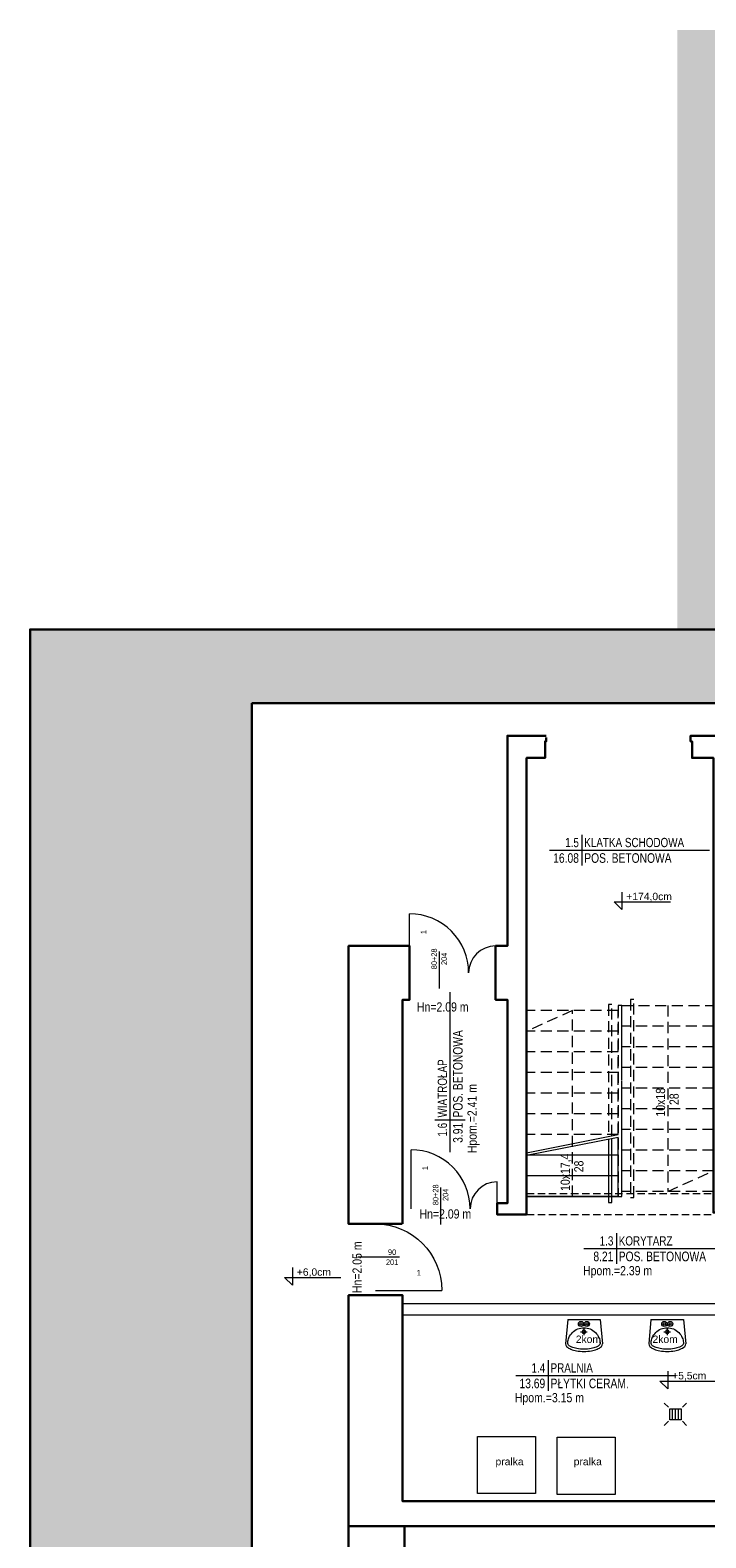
# Model space of a CAD drawing. Header units: millimetres. Extents: x 2046 to 20985, y -3049 to 4498.
# Tile 2 of 19: x 4932 to 5847, y -1309 to 732. Entities that reach past the tile are written whole.
import ezdxf
from ezdxf.enums import TextEntityAlignment as Align

# ---------------------------------------------------------------- set-up
doc = ezdxf.new("R2010")
doc.units = ezdxf.units.MM
doc.linetypes.add('DASHED', pattern=[0.75, 0.5, -0.25])
doc.layers.get('0').update_dxf_attribs({"lineweight": 18})
for name, color, linetype, lineweight in [('BA_drz', 7, 'Continuous', 18), ('BA_met', 7, 'Continuous', 18), ('BA_sym', 7, 'Continuous', 18), ('BA_txc', 1, 'Continuous', 18), ('BA_txs', 2, 'Continuous', 18), ('M_Ramki do druku', 7, 'Continuous', 18), ('PG_PODCIĄGI', 1, 'DASHED', 18), ('PG_SCHODY', 2, 'Continuous', 18), ('PG_ŚCIANY_DZIAŁOWE', 3, 'Continuous', 18), ('PG_ŚCIANY_SŁUPY', 4, 'Continuous', 30), ('Przekrojowa', 60, 'Continuous', 18)]:
    doc.layers.add(name, color=color, linetype=linetype, lineweight=lineweight)
doc.layers.add('BA_pom', color=6, linetype='Continuous', lineweight=18, plot=False)
doc.layers.get('BA_sym').off()
doc.styles.add('BIKTS', font='bikromsw.shx', dxfattribs={"width": 0.85})
doc.styles.add('ROMANS', font='bikromsw.shx', dxfattribs={"width": 0.8})
doc.styles.get("Standard").update_dxf_attribs({"font": 'arial.ttf'})

# ---------------------------------------------------------------- blocks, each defined once
blk = doc.blocks.new('*X4')
at = {"color": 0}
for p, q in [((621.2, -2968), (636.2, -2968)), ((621.2, -2972), (636.2, -2972)), ((621.2, -2976), (636.2, -2976))]:
    blk.add_line(p, q, dxfattribs=at)
blk = doc.blocks.new('SPUST1')
at = {"color": 18}
for p, q in [((-4.5, 0), (4.5, 0)), ((0, -4.5), (0, 4.5))]:
    blk.add_line(p, q, dxfattribs=at)
blk.add_circle((0, 0), 2.5, dxfattribs=at)
blk = doc.blocks.new('dr1h901')
at = {"color": 0}
blk.add_line((-0.5, 0), (-0.5, 1), dxfattribs=at)
blk.add_line((0, 0.362), (0, -0.266))
blk.add_arc((-0.5, 0), 1, 0, 90, dxfattribs=at)
blk = doc.blocks.new('symdrz')
blk.add_lwpolyline([(-10, -30, -1), (-10, 30), (10, 30, -1), (10, -30)], format="xyb", close=True)
at = {"style": 'BIKTS', "width": 0.8}
blk.add_attdef('SYMDRZ', text='', height=25, dxfattribs=at).set_placement((0, 0), align=Align.MIDDLE)
blk.add_attdef('SZERDRZ', text='', height=25, dxfattribs=at).set_placement((77.1, 8.8), align=Align.CENTER)
blk.add_attdef('WYSDRZ', text='', height=25, dxfattribs=at).set_placement((77.1, -9.5), align=Align.TOP_CENTER)
blk = doc.blocks.new('bikmet')
blk.add_line((0, 1.65), (0, -1.65))
at = {"style": 'ROMANS', "width": 0.8}
blk.add_attdef('NRPOM', text='', height=1, dxfattribs=at).set_placement((-0.33, 0.33), align=Align.RIGHT)
blk.add_attdef('NWAPOM', (0.25, 0.33), '', height=1, dxfattribs=at)
blk.add_attdef('RAREA', text='', height=1.04, dxfattribs=at).set_placement((-0.33, -0.33), align=Align.TOP_RIGHT)
blk.add_attdef('PODLOGA', text='', height=1.04, dxfattribs=at).set_placement((0.25, -0.33), align=Align.TOP_LEFT)
blk = doc.blocks.new('schody parter')
at = {"color": 18, "true_color": 0x000000}
for p, q in [((-1910.5, 3660.5), (-1786.5, 3685)), ((-1910.5, 3657), (-1786.5, 3681.4))]:
    blk.add_line(p, q, dxfattribs=at)
at = {"layer": 'PG_PODCIĄGI', "color": 18, "ltscale": 30, "true_color": 0x000000}
for points in [[(-1795.3, 3683.2), (-1795.3, 3861), (-1799.5, 3861), (-1799.5, 3682.4)], [(-1719.5, 3860), (-1719.5, 3608), (-1657.5, 3636)], [(-1786.5, 3685), (-1786.5, 3853), (-1910.5, 3853), (-1910.5, 3660.5)], [(-1848.5, 3601), (-1848.5, 3853), (-1910.5, 3825)], [(-1786.5, 3825), (-1910.5, 3825)], [(-1657.5, 3832), (-1781.5, 3832)], [(-1657.5, 3804), (-1781.5, 3804)], [(-1786.5, 3797), (-1910.5, 3797)], [(-1786.5, 3769), (-1910.5, 3769)], [(-1657.5, 3776), (-1781.5, 3776)], [(-1786.5, 3741), (-1910.5, 3741)], [(-1657.5, 3748), (-1781.5, 3748)], [(-1657.5, 3720), (-1781.5, 3720)], [(-1786.5, 3713), (-1910.5, 3713)], [(-1786.5, 3685), (-1910.5, 3685)], [(-1786.5, 3685), (-1910.5, 3685)], [(-1786.5, 3685), (-1910.5, 3685)], [(-1657.5, 3692), (-1781.5, 3692)], [(-1657.5, 3664), (-1781.5, 3664)], [(-1657.5, 3636), (-1781.5, 3636)]]:
    blk.add_lwpolyline(points, dxfattribs=at)
for points in [[(-1781.5, 3860), (-1786.5, 3860), (-1786.5, 3601), (-1781.5, 3601)], [(-1781.5, 3860), (-1657.5, 3860), (-1657.5, 3608), (-1781.5, 3608)], [(-1769.8, 3600), (-1765.5, 3600), (-1765.5, 3868), (-1769.8, 3868)]]:
    blk.add_lwpolyline(points, close=True, dxfattribs=at)
at = {"layer": 'PG_PODCIĄGI', "color": 18, "ltscale": 20, "true_color": 0x000000}
for points in [[(-1910.5, 3605), (-1657.5, 3605)], [(-1910.5, 3577), (-1657.5, 3577)]]:
    blk.add_lwpolyline(points, dxfattribs=at)
at = {"layer": 'PG_SCHODY', "color": 18, "true_color": 0x000000}
for points in [[(-1910.5, 3601), (-1786.5, 3601), (-1786.5, 3681.4)], [(-1799.5, 3678.9), (-1799.5, 3593), (-1795.3, 3593), (-1795.3, 3679.7)], [(-1910.5, 3657), (-1910.5, 3601)], [(-1786.5, 3657), (-1910.5, 3657)], [(-1786.5, 3629), (-1910.5, 3629)], [(-1786.5, 3601), (-1910.5, 3601)]]:
    blk.add_lwpolyline(points, dxfattribs=at)
at = {"layer": 'BA_txs', "color": 18, "true_color": 0x000000, "style": 'BIKTS', "width": 0.85}
for s, p in [('10x18', (-1723, 3709.4)), ('28', (-1704.6, 3725)), ('10x17,4', (-1852, 3608.7)), ('28', (-1833.6, 3634))]:
    blk.add_text(s, height=12.5, rotation=90, dxfattribs=at).set_placement(p)
blk = doc.blocks.new('A$C4CFE6BD2')
at = {"true_color": 0xffffff}
h = blk.add_hatch(color=7, dxfattribs=at)
h.dxf.hatch_style = 1
h.paths.add_polyline_path([(100, 2870), (-2000, 2870), (-2000, -100), (100, -100)])
h.paths.add_polyline_path([(-1700, 2770), (0, 2770), (0, 0), (-1700, 0)], flags=16)
at = {"layer": 'PG_ŚCIANY_SŁUPY'}
blk.add_lwpolyline([(100, -100), (100, 2870), (-2000, 2870), (-2000, -100)], dxfattribs=at)
at = {"layer": 'Przekrojowa', "color": 18, "lineweight": 30, "true_color": 0x000000}
for p, q in [((-1700, 0), (-1700, 2770)), ((-1700, 2770), (0, 2770))]:
    blk.add_line(p, q, dxfattribs=at)

msp = doc.modelspace()

# ---------------------------------------------------------------- hatches: boundary and pattern name
at = {"layer": 'M_Ramki do druku', "true_color": 0xffffff}
h = msp.add_hatch(color=7, dxfattribs=at)
h.dxf.hatch_style = 1
h.paths.add_polyline_path([(5808.24, 732.23), (5808.24, -137.03), (6266.14, -137.03), (6266.14, -1386.25), (6273.02, -2422.04), (9024.48, -2422.04), (9024.48, 732.23)])

# ---------------------------------------------------------------- linework, layer by layer
at = {"color": 18, "true_color": 0x000000}
for p, q in [((5659.68, -1013.84), (5656.7, -1046.43)), ((5659.68, -1013.84), (5703.68, -1013.84)), ((5703.68, -1013.84), (5706.66, -1046.43)), ((5772.45, -1013.84), (5769.47, -1046.43)), ((5772.45, -1013.84), (5816.45, -1013.84)), ((5816.45, -1013.84), (5819.44, -1046.43)), ((5796.09, -1132.53), (5790.46, -1126.89)), ((5815.09, -1132.53), (5820.73, -1126.89)), ((5796.09, -1151.53), (5790.46, -1157.16)), ((5815.09, -1151.53), (5820.73, -1157.16))]:
    msp.add_line(p, q, dxfattribs=at)
for points in [[(5702.01, -1038.42, -0.075102), (5703.59, -1044.8, -0.2659114), (5701.53, -1049.32, -0.0609642), (5698.24, -1051.12, -0.0541309), (5691.38, -1053.04, -0.0410715), (5681.68, -1053.84, -0.0410715), (5671.98, -1053.04, -0.0541309), (5665.12, -1051.12, -0.0609642), (5661.83, -1049.32, -0.2659114), (5659.78, -1044.8, -0.075102), (5661.36, -1038.42)], [(5661.36, -1038.42, -0.0984914), (5666.12, -1031.28, -0.0984914), (5673.26, -1026.51, -0.0984914), (5681.68, -1024.84, -0.0984914), (5690.1, -1026.51, -0.1989124), (5702.01, -1038.42), (5702.01, -1038.42)], [(5814.78, -1038.42, -0.075102), (5816.36, -1044.8, -0.2659114), (5814.3, -1049.32, -0.0609642), (5811.02, -1051.12, -0.0541309), (5804.16, -1053.04, -0.0410715), (5794.45, -1053.84, -0.0410715), (5784.75, -1053.04, -0.0541309), (5777.89, -1051.12, -0.0609642), (5774.61, -1049.32, -0.2659114), (5772.55, -1044.8, -0.075102), (5774.13, -1038.42)], [(5774.13, -1038.42, -0.0984914), (5778.9, -1031.28, -0.0984914), (5786.04, -1026.51, -0.0984914), (5794.45, -1024.84, -0.0984914), (5802.87, -1026.51, -0.1989124), (5814.78, -1038.42), (5814.78, -1038.42)]]:
    msp.add_lwpolyline(points, format="xyb", dxfattribs=at)
for points in [[(5813.09, -1149.53), (5798.09, -1149.53), (5798.09, -1134.53), (5813.09, -1134.53)], [(5537.57, -1172.02), (5616.02, -1172.02), (5616.02, -1249.32), (5537.57, -1249.32)], [(5645.62, -1173.13), (5724.07, -1173.13), (5724.07, -1250.42), (5645.62, -1250.42)]]:
    msp.add_lwpolyline(points, close=True, dxfattribs=at)
for centre, radius in [((5677.68, -1019.68), 3.5), ((5677.68, -1019.68), 1.5), ((5685.68, -1019.68), 3.5), ((5685.68, -1019.68), 1.5), ((5790.45, -1019.68), 3.5), ((5790.45, -1019.68), 1.5), ((5798.45, -1019.68), 3.5), ((5798.45, -1019.68), 1.5)]:
    msp.add_circle(centre, radius, dxfattribs=at)
for centre, radius, start, end in [((5661.15, -1046.84), 4.47, 174.77342, 180), ((5661.15, -1046.84), 4.47, 180, 226.0001), ((5670.85, -1036.8), 18.43, 226.0001, 248.19859), ((5677.37, -1020.49), 35.99, 248.19859, 260.59239), ((5681.68, -994.48), 62.36, 260.59239, 270), ((5681.68, -994.48), 62.36, 270, 279.40761), ((5685.99, -1020.49), 35.99, 279.40761, 291.80141), ((5692.51, -1036.8), 18.43, 291.80141, 313.9999), ((5702.21, -1046.84), 4.47, 313.9999, 0), ((5702.21, -1046.84), 4.47, 0, 5.22658), ((5702.21, -1046.84), 4.47, 0, 5.22658), ((5773.93, -1046.84), 4.47, 174.77342, 180), ((5773.93, -1046.84), 4.47, 180, 226.0001), ((5783.62, -1036.8), 18.43, 226.0001, 248.19859), ((5790.14, -1020.49), 35.99, 248.19859, 260.59239), ((5794.45, -994.48), 62.36, 260.59239, 270), ((5794.45, -994.48), 62.36, 270, 279.40761), ((5798.76, -1020.49), 35.99, 279.40761, 291.80141), ((5805.29, -1036.8), 18.43, 291.80141, 313.9999), ((5814.98, -1046.84), 4.47, 313.9999, 0), ((5814.98, -1046.84), 4.47, 0, 5.22658), ((5814.98, -1046.84), 4.47, 0, 5.22658)]:
    msp.add_arc(centre, radius, start, end, dxfattribs=at)
at = {"layer": 'BA_drz', "color": 18, "true_color": 0x000000}
for p, q in [((5562.05, -544.31), (5562.05, -507.81)), ((5564.05, -863.81), (5564.05, -827.31))]:
    msp.add_line(p, q, dxfattribs=at)
for centre in [(5562.05, -544.31), (5564.05, -863.81)]:
    msp.add_arc(centre, 36.5, 90, 180, dxfattribs=at)
at = {"layer": 'BA_met', "color": 18, "true_color": 0x000000}
for points in [[(5634.94, -378.17), (5851.8, -378.17)], [(5500.32, -787.29), (5500.32, -570.43)], [(5681.61, -917.61), (5898.48, -917.61)], [(5589.3, -1089.58), (5806.16, -1089.58)]]:
    msp.add_lwpolyline(points, dxfattribs=at)
at = {"layer": 'BA_txc', "color": 18, "true_color": 0x000000}
for p, q in [((5733.05, -458.62), (5722.46, -448.28)), ((5722.46, -448.28), (5798.69, -448.28)), ((5733.05, -434.87), (5733.05, -458.62)), ((5286.97, -967.21), (5276.38, -956.86)), ((5276.38, -956.86), (5352.6, -956.86)), ((5286.97, -943.46), (5286.97, -967.21)), ((5795.19, -1107.51), (5784.61, -1097.17)), ((5784.61, -1097.17), (5860.83, -1097.17)), ((5795.19, -1083.76), (5795.19, -1107.51))]:
    msp.add_line(p, q, dxfattribs=at)
at = {"layer": 'PG_ŚCIANY_DZIAŁOWE', "color": 18, "true_color": 0x000000}
msp.add_lwpolyline([(5890.55, -992.31), (5436.05, -992.31), (5436.05, -1007.31), (5890.55, -1007.31)], close=True, dxfattribs=at)
at = {"layer": 'PG_ŚCIANY_SŁUPY', "color": 18, "true_color": 0x000000}
for points in [[(5630.55, -223.11), (5578.05, -223.11), (5578.05, -507.81), (5562.05, -507.81), (5562.05, -580.81), (5578.05, -580.81), (5578.05, -856.31), (5564.05, -856.31), (5564.05, -871.31), (5604.05, -871.31), (5604.05, -253.31), (5629.05, -253.31), (5629.05, -230.81), (5630.55, -230.81), (5630.55, -225.72)], [(6038.8, -346.31), (5886.05, -346.31), (5885.55, -223.31), (5826.05, -223.31), (5826.05, -230.81), (5828.05, -230.81), (5828.05, -253.31), (5857.05, -253.31), (5857.05, -868.81), (5885.55, -868.81), (5885.55, -376.31), (6038.55, -376.31), (6038.8, -346.31)], [(5436.05, -884.31), (5436.05, -580.81), (5445.55, -580.81), (5445.55, -507.81), (5363.05, -507.81), (5363.05, -884.31), (5435.55, -884.31)], [(6038.55, -1170.81), (5867.55, -1170.81), (5867.55, -1259.81), (5436.05, -1259.81), (5436.05, -980.81), (5363.05, -980.81), (5363.05, -1259.81), (5363.05, -1293.31), (5997.55, -1293.31), (5997.55, -1735.31), (6084.55, -1735.31)], [(5438.55, -1293.31), (5438.55, -2082.31), (5823.55, -2082.31), (5823.55, -1691.31), (5861.05, -1691.31), (5861.05, -1710.31), (5836.55, -1710.31), (5836.55, -2269.31), (5865.05, -2269.31), (5865.05, -2320.31), (5761.55, -2320.31), (5761.55, -2113.1), (5363.05, -2113.1), (5363.05, -1293.31)]]:
    msp.add_lwpolyline(points, dxfattribs=at)

# ---------------------------------------------------------------- block references
at = {"color": 18, "true_color": 0x000000, "xscale": -1, "rotation": 180}
for p in [(5681.68, -1030.34), (5794.45, -1030.34)]:
    msp.add_blockref('SPUST1', p, dxfattribs=at)
at = {"color": 18, "true_color": 0x000000, "rotation": 90.00000000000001}
msp.add_blockref('*X4', (2833.6, -1770.69), dxfattribs=at)
at = {"layer": 'BA_drz', "color": 18, "true_color": 0x000000, "extrusion": (0, 0, -1), "xscale": -80, "yscale": 79.99999999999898, "zscale": 80, "rotation": 359.9999999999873}
for p in [(-5485.55, -544.31), (-5487.55, -863.81)]:
    msp.add_blockref('dr1h901', p, dxfattribs=at)
at = {"layer": 'BA_drz', "color": 18, "true_color": 0x000000, "xscale": -90, "yscale": 89.99999999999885, "zscale": -90, "rotation": 270}
msp.add_blockref('dr1h901', (5399.3, -929.31), dxfattribs=at)
at = {"layer": 'BA_met', "color": 18, "true_color": 0x000000, "xscale": 12.5, "yscale": 12.5, "zscale": 12.5}
for p, values in [((5678.98, -378.17), {'NRPOM': ' 1.5', 'NWAPOM': 'KLATKA SCHODOWA', 'RAREA': '16.08', 'PODLOGA': 'POS. BETONOWA'}), ((5725.65, -917.61), {'NRPOM': ' 1.3', 'NWAPOM': 'KORYTARZ', 'RAREA': '8.21', 'PODLOGA': 'POS. BETONOWA'}), ((5633.34, -1089.58), {'NRPOM': ' 1.4', 'NWAPOM': 'PRALNIA', 'RAREA': '13.69', 'PODLOGA': 'PŁYTKI CERAM.'})]:
    msp.add_blockref('bikmet', p, dxfattribs=at).add_auto_attribs(values)
at = {"layer": 'BA_met', "color": 18, "true_color": 0x000000, "xscale": 12.5, "yscale": 12.5, "zscale": 12.5, "rotation": 90}
msp.add_blockref('bikmet', (5500.32, -743.26), dxfattribs=at).add_auto_attribs({'NRPOM': ' 1.6', 'NWAPOM': 'WIATROŁAP', 'RAREA': '3.91', 'PODLOGA': 'POS. BETONOWA'})
at = {"layer": 'BA_sym', "color": 18, "true_color": 0x000000}
ref = msp.add_blockref('symdrz', (5485.55, -495.33), dxfattribs=dict(at, xscale=-0.5000000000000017, yscale=0.5000000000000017, zscale=0.5000000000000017, rotation=269.999995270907))
ref.add_attrib('Szerdrz', '204', dxfattribs={"layer": 'BA_txc', "height": 7.5, "rotation": 90, "style": 'BIKTS', "width": 0.8}).set_placement((5492.3, -525.33), align=Align.MIDDLE_CENTER)
ref.add_attrib('Wysdrz', '80+28', dxfattribs={"layer": 'BA_txc', "height": 7.5, "rotation": 90, "style": 'BIKTS', "width": 0.8}).set_placement((5478.8, -525.33), align=Align.MIDDLE_CENTER)
ref.add_attrib('Sztuk', '1', (5468.3, -491.9), dxfattribs={"layer": 'BA_pom', "height": 7.5, "rotation": 90, "style": 'BIKTS', "width": 0.8})
ref = msp.add_blockref('symdrz', (5487.55, -814.83), dxfattribs=dict(at, xscale=-0.5000000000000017, yscale=0.5000000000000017, zscale=0.5000000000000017, rotation=269.999995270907))
ref.add_attrib('Szerdrz', '204', dxfattribs={"layer": 'BA_txc', "height": 7.5, "rotation": 90, "style": 'BIKTS', "width": 0.8}).set_placement((5494.3, -844.83), align=Align.MIDDLE_CENTER)
ref.add_attrib('Wysdrz', '80+28', dxfattribs={"layer": 'BA_txc', "height": 7.5, "rotation": 90, "style": 'BIKTS', "width": 0.8}).set_placement((5480.8, -844.83), align=Align.MIDDLE_CENTER)
ref.add_attrib('Sztuk', '1', (5470.3, -811.4), dxfattribs={"layer": 'BA_pom', "height": 7.5, "rotation": 90, "style": 'BIKTS', "width": 0.8})
ref = msp.add_blockref('symdrz', (5451.9, -929.31), dxfattribs=dict(at, xscale=0.5000000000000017, yscale=0.5000000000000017, zscale=0.5000000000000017, rotation=4.729105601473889e-06))
ref.add_attrib('Szerdrz', '90', dxfattribs={"layer": 'BA_txc', "height": 7.5, "rotation": 0, "style": 'BIKTS', "width": 0.8}).set_placement((5421.9, -922.56), align=Align.MIDDLE_CENTER)
ref.add_attrib('Wysdrz', '201', dxfattribs={"layer": 'BA_txc', "height": 7.5, "rotation": 0, "style": 'BIKTS', "width": 0.8}).set_placement((5421.9, -936.06), align=Align.MIDDLE_CENTER)
ref.add_attrib('Sztuk', '1', (5455.32, -954.06), dxfattribs={"layer": 'BA_pom', "height": 7.5, "rotation": 0, "style": 'BIKTS', "width": 0.8})
at = {"layer": 'PG_SCHODY', "color": 18, "true_color": 0x000000}
msp.add_blockref('schody parter', (7514.59, -4448.28), dxfattribs=at)
at = {"layer": 'PG_ŚCIANY_SŁUPY'}
msp.add_blockref('A$C4CFE6BD2', (6931.8, -2949.21), dxfattribs=at)

# ---------------------------------------------------------------- texts
at = {"color": 18, "true_color": 0x000000, "char_height": 10, "attachment_point": 1}
for s, insert in [('2kom', (5670.64, -1035.41)), ('2kom', (5774.51, -1035.41)), ('pralka', (5561.94, -1201)), ('pralka', (5667.83, -1201))]:
    msp.add_mtext_dynamic_manual_height_columns(s, width=650.6795, gutter_width=50, heights=[0], dxfattribs=dict(at, insert=insert))
at = {"layer": 'BA_txc', "color": 18, "true_color": 0x000000, "char_height": 10, "attachment_point": 1}
for s, insert in [('+174,0cm', (5738.99, -435.83)), ('+6,0cm', (5292.9, -944.42)), ('+5,5cm', (5801.13, -1084.72))]:
    msp.add_mtext_dynamic_manual_height_columns(s, width=650.6795, gutter_width=50, heights=[0], dxfattribs=dict(at, insert=insert))
at = {"layer": 'BA_txs', "color": 18, "true_color": 0x000000, "style": 'BIKTS', "width": 0.85}
for s, p in [('Hn=2.09 m', (5455.55, -596.69)), ('Hn=2.09 m', (5459.03, -876.95)), ('Hpom.=2.39 m', (5680.45, -953.79)), ('Hpom.=3.15 m', (5588.13, -1125.76))]:
    msp.add_text(s, height=12.5, dxfattribs=at).set_placement(p)
for s, p in [('Hpom.=2.41 m', (5536.5, -788.46)), ('Hn=2.05 m', (5380.75, -977.89))]:
    msp.add_text(s, height=12.5, rotation=90, dxfattribs=at).set_placement(p)

doc.saveas('drawing.dxf')
